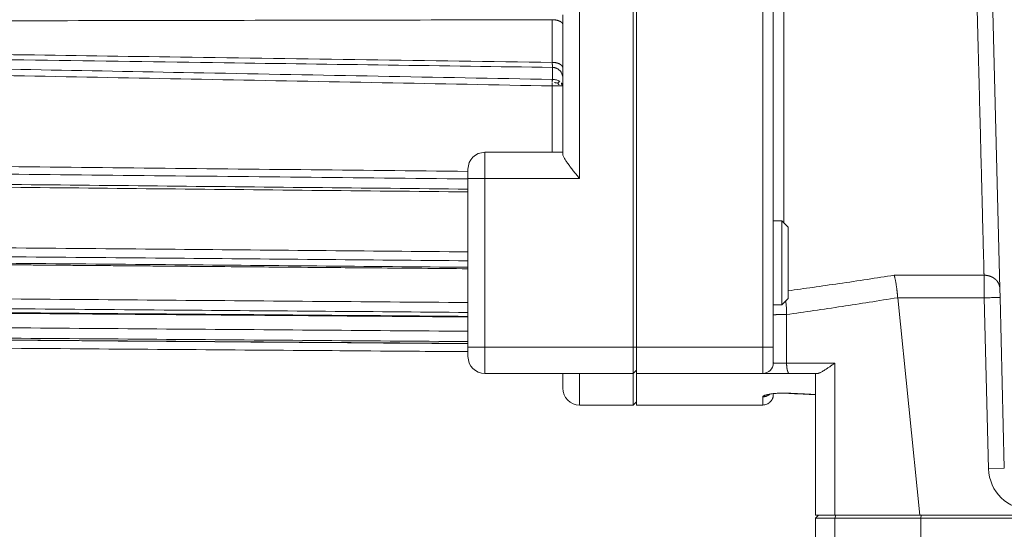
# Model space of a CAD drawing. Header units: metres. Extents: x 6538042 to 13082743, y 6022817 to 12049805.
# Tile 59 of 92: x 6539628.08 to 6539629.114, y 6024206.827 to 6024207.362. Entities that reach past the tile are written whole.
import ezdxf

# ---------------------------------------------------------------- set-up
doc = ezdxf.new("R2010")
doc.units = ezdxf.units.M
doc.header["$MEASUREMENT"] = 0
doc.linetypes.add('DOT_CENTER', pattern=[14, 12, -1, 0, -1])
doc.layers.get('0').update_dxf_attribs({"linetype": 'CONTINUOUS', "lineweight": 18})
doc.layers.add('1', color=7, linetype='CONTINUOUS')
doc.layers.add('d-komora zawory', color=7, linetype='CONTINUOUS', lineweight=13)

# ---------------------------------------------------------------- blocks, each defined once
blk = doc.blocks.new('D137B6R1_2', base_point=(93.65, 238.544))
at = {"color": 7, "linetype": 'Continuous'}
blk.add_circle((99.65, 244.544), 6, dxfattribs=at)
at = {"layer": '1', "color": 2, "linetype": 'DOT_CENTER'}
for p, q in [((99.65, 251.744), (99.65, 237.344)), ((106.85, 244.544), (92.45, 244.544))]:
    blk.add_line(p, q, dxfattribs=at)
blk = doc.blocks.new('Cover_Signaling_Device__43', base_point=(92.65, 237.544))
blk.add_blockref('D137B6R1_2', (93.65, 238.544))
blk = doc.blocks.new('Select_Cover_Pos_Recording__44', base_point=(92.65, 237.544))
blk.add_blockref('Cover_Signaling_Device__43', (92.65, 237.544))
blk = doc.blocks.new('Schraube_M_8x22_DIN_912_4__66', base_point=(70.65, 255.496))
at = {"color": 7, "linetype": 'Continuous'}
for p, q in [((70.65, 263.496), (71.45, 263.496)), ((72.05, 262.896), (71.45, 263.496)), ((71.45, 260.702), (71.45, 263.496)), ((72.05, 262.896), (72.05, 259.496)), ((71.45, 260.702), (71.45, 259.496)), ((71.45, 259.496), (71.45, 258.089)), ((72.05, 259.496), (72.05, 256.096)), ((71.45, 255.496), (71.45, 258.089)), ((70.65, 255.496), (71.45, 255.496)), ((72.05, 256.096), (71.45, 255.496))]:
    blk.add_line(p, q, dxfattribs=at)
blk = doc.blocks.new('Schraube_M_8x22_DIN_912', base_point=(70.65, 255.496))
at = {"color": 7, "linetype": 'Continuous'}
for p, q in [((70.65, 263.496), (71.45, 263.496)), ((72.05, 262.896), (71.45, 263.496)), ((71.45, 260.702), (71.45, 263.496)), ((72.05, 262.896), (72.05, 259.496)), ((71.45, 260.702), (71.45, 259.496)), ((71.45, 259.496), (71.45, 258.089)), ((72.05, 259.496), (72.05, 256.096)), ((71.45, 255.496), (71.45, 258.089)), ((70.65, 255.496), (71.45, 255.496)), ((72.05, 256.096), (71.45, 255.496))]:
    blk.add_line(p, q, dxfattribs=at)
blk = doc.blocks.new('Motor_BG1__72', base_point=(-85.65, 245.994))
at = {"color": 2, "linetype": 'Continuous'}
for p, q in [((52.25, 289.784), (52.25, 267.494)), ((49.662, 278.062), (49.662, 276.917)), ((49.65, 269.994), (49.65, 276.3)), ((43.25, 267.494), (43.25, 269.994)), ((41.65, 267.494), (43.25, 267.494)), ((43.25, 267.494), (43.25, 251.494)), ((52.25, 267.494), (43.25, 267.494)), ((41.65, 251.494), (43.25, 251.494)), ((57.35, 251.494), (43.25, 251.494)), ((43.25, 248.994), (43.25, 251.494)), ((57.35, 251.494), (57.65, 251.494)), ((52.25, 248.994), (52.25, 245.994))]:
    blk.add_line(p, q, dxfattribs=at)
at = {"color": 7, "linetype": 'Continuous'}
for p, q in [((57.35, 251.494), (57.35, 289.784)), ((57.65, 253.994), (57.65, 289.784)), ((50.65, 283.041), (50.65, 282.131)), ((50.65, 282.131), (50.65, 278.011)), ((50.65, 278.011), (50.65, 277.062)), ((50.65, 277.062), (50.65, 276.3)), ((50.65, 276.3), (50.65, 269.994)), ((49.65, 269.994), (43.25, 269.994)), ((50.65, 269.994), (49.65, 269.994)), ((50.65, 269.994), (50.65, 269.826)), ((41.65, 268.185), (41.65, 268.394)), ((41.65, 267.494), (41.65, 268.185)), ((41.65, 267.494), (41.65, 254.359)), ((41.65, 254.359), (41.65, 251.494)), ((57.65, 251.494), (57.65, 253.994)), ((-84.357, 251.986), (41.65, 251.06)), ((41.65, 250.594), (41.65, 251.494)), ((57.35, 248.994), (57.35, 251.494)), ((57.65, 249.294), (57.65, 251.494)), ((52.25, 248.994), (43.25, 248.994)), ((50.65, 248.994), (50.65, 247.594)), ((57.35, 248.994), (52.25, 248.994)), ((57.65, 249.294), (57.35, 248.994)), ((57.35, 248.994), (57.35, 245.994)), ((57.65, 249.294), (57.65, 248.994)), ((57.65, 248.994), (57.65, 246.294)), ((52.25, 245.994), (57.35, 245.994)), ((57.65, 246.294), (57.35, 245.994))]:
    blk.add_line(p, q, dxfattribs=at)
for centre, start, end in [((43.25, 268.394), 90, 180), ((43.25, 250.594), 180, 270), ((52.25, 247.594), 180, 270)]:
    blk.add_arc(centre, 1.6, start, end, dxfattribs=at)
at = {"color": 2, "linetype": 'Continuous'}
for points in [[(-84.357, 282.341), (-52.723, 282.397), (-17.35, 282.46), (16.193, 282.522), (49.657, 282.586)], [(49.657, 282.586), (49.657, 282.524), (49.657, 282.461), (49.657, 281.494), (49.657, 280.536), (49.657, 279.59), (49.657, 278.655), (49.657, 278.596), (49.657, 278.536)], [(50.65, 282.131), (50.65, 282.136), (50.65, 282.141), (50.648, 282.16), (50.644, 282.18), (50.639, 282.199), (50.631, 282.219), (50.621, 282.238), (50.61, 282.258), (50.596, 282.278), (50.58, 282.297), (50.561, 282.318), (50.539, 282.339), (50.515, 282.359), (50.488, 282.379), (50.459, 282.398), (50.428, 282.416), (50.395, 282.434), (50.36, 282.451), (50.322, 282.467), (50.284, 282.483), (50.243, 282.497), (50.201, 282.51), (50.158, 282.523), (50.114, 282.534), (50.069, 282.544), (50.023, 282.553), (49.977, 282.561), (49.931, 282.567), (49.885, 282.573), (49.838, 282.578), (49.792, 282.581), (49.747, 282.584), (49.702, 282.585), (49.657, 282.586)], [(-84.357, 280.483), (-49.547, 279.968), (-17.35, 279.498), (14.335, 279.04), (49.657, 278.536)], [(49.662, 276.917), (16.564, 277.537), (-14.344, 278.123), (-44.636, 278.704), (-78.35, 279.359)], [(49.65, 276.3), (17.345, 276.912), (-14.35, 277.52), (-44.642, 278.108), (-78.35, 278.772)], [(49.657, 278.536), (49.658, 278.51), (49.658, 278.483), (49.658, 278.47), (49.658, 278.457), (49.658, 278.457), (49.658, 278.456)], [(50.65, 278.011), (50.649, 278.034), (50.646, 278.058), (50.641, 278.082), (50.633, 278.106), (50.624, 278.13), (50.612, 278.155), (50.597, 278.179), (50.58, 278.203), (50.561, 278.228), (50.539, 278.251), (50.515, 278.274), (50.488, 278.297), (50.459, 278.319), (50.428, 278.341), (50.395, 278.361), (50.36, 278.381), (50.322, 278.4), (50.284, 278.417), (50.243, 278.434), (50.201, 278.449), (50.158, 278.463), (50.114, 278.476), (50.069, 278.488), (50.023, 278.498), (49.977, 278.507), (49.931, 278.515), (49.885, 278.522), (49.838, 278.527), (49.792, 278.531), (49.747, 278.534), (49.702, 278.536), (49.657, 278.536)], [(49.658, 278.456), (49.659, 278.406), (49.66, 278.354), (49.662, 278.221), (49.663, 278.138), (49.663, 278.1), (49.664, 278.062)], [(49.662, 276.917), (49.659, 276.855), (49.656, 276.779), (49.654, 276.698), (49.652, 276.626)], [(50.361, 276.733), (50.041, 276.868), (49.662, 276.917)], [(49.652, 276.626), (49.651, 276.54), (49.65, 276.464), (49.65, 276.388), (49.65, 276.3)], [(49.65, 276.3), (49.845, 276.3), (50.033, 276.3), (50.205, 276.3), (50.357, 276.3)], [(50.167, 276.576), (49.926, 276.612), (49.652, 276.626)], [(50.167, 276.576), (50.274, 276.656), (50.361, 276.733)], [(50.167, 276.576), (50.271, 276.447), (50.357, 276.3)], [(50.357, 276.3), (50.481, 276.3), (50.574, 276.3), (50.612, 276.3), (50.65, 276.3)], [(50.65, 276.3), (50.575, 276.534), (50.361, 276.733)], [(41.65, 268.185), (9.902, 268.511), (-21.846, 268.839), (-53.098, 269.162), (-84.35, 269.487)], [(41.65, 267.468), (9.898, 267.797), (-21.853, 268.127), (-53.105, 268.454), (-84.357, 268.782)], [(-84.357, 267.785), (-50.846, 267.441), (-17.335, 267.1), (12.157, 266.8), (41.65, 266.502)], [(41.65, 260.543), (12.925, 260.791), (-17.35, 261.054), (-53.813, 261.37), (-84.35, 261.635)], [(41.65, 259.692), (12.928, 259.942), (-17.35, 260.205), (-53.824, 260.523), (-84.357, 260.79)], [(41.65, 259.078), (12.906, 259.325), (-17.35, 259.585), (-53.767, 259.898), (-84.357, 260.162)], [(41.65, 255.726), (12.085, 255.958), (-17.35, 256.19), (-53.457, 256.474), (-84.35, 256.717)], [(41.65, 254.79), (12.791, 255.018), (-17.35, 255.255), (-53.48, 255.54), (-84.357, 255.784)], [(41.65, 254.417), (12.085, 254.648), (-17.35, 254.879), (-53.452, 255.161), (-84.357, 255.404)], [(-84.35, 253.941), (-53.287, 253.709), (-17.35, 253.44), (12.091, 253.22), (41.65, 252.999)], [(-84.357, 252.959), (-53.368, 252.727), (-17.35, 252.457), (12.091, 252.237), (41.65, 252.016)], [(41.65, 251.838), (12.067, 252.058), (-17.35, 252.278), (-52.933, 252.543), (-84.357, 252.778)], [(-84.357, 251.989), (-50.854, 251.742), (-17.35, 251.496), (12.15, 251.279), (41.65, 251.062)]]:
    blk.add_spline(points, degree=3, dxfattribs=at)
at = {"color": 7, "linetype": 'Continuous'}
for points in [[(49.664, 278.062), (18.498, 278.5), (-17.344, 279.011), (-45.609, 279.418), (-78.35, 279.895)], [(50.65, 277.062), (50.631, 277.255), (50.575, 277.441), (50.484, 277.613), (50.362, 277.764), (50.284, 277.835), (50.213, 277.888), (50.137, 277.935), (50.042, 277.981), (49.951, 278.015), (49.857, 278.04), (49.761, 278.055), (49.664, 278.062)], [(52.25, 267.494), (51.979, 267.833), (51.715, 268.165), (51.454, 268.501), (51.219, 268.814), (50.994, 269.129), (50.822, 269.396), (50.692, 269.651), (50.65, 269.826)], [(41.65, 266.235), (12.012, 266.533), (-17.337, 266.828), (-50.858, 267.167), (-84.335, 267.507)], [(16.167, 259.158), (13.876, 259.177), (11.705, 259.196), (9.649, 259.213), (7.703, 259.23), (5.86, 259.246), (4.116, 259.261), (2.465, 259.275), (0.902, 259.288), (-0.578, 259.301), (-4.765, 259.337), (-8.951, 259.372), (-11.044, 259.39), (-13.138, 259.408), (-14.184, 259.417), (-15.231, 259.426), (-15.614, 259.429), (-15.942, 259.432), (-16.277, 259.435), (-16.68, 259.438), (-17.033, 259.441), (-17.324, 259.444), (-17.509, 259.445), (-17.633, 259.447), (-17.733, 259.447), (-17.847, 259.448), (-17.981, 259.45), (-18.141, 259.451), (-18.371, 259.453), (-18.539, 259.454), (-18.697, 259.456), (-18.894, 259.457), (-19.156, 259.46), (-19.417, 259.462), (-19.753, 259.465), (-20.087, 259.468), (-20.464, 259.471), (-20.987, 259.475), (-21.51, 259.48), (-23.604, 259.498), (-25.697, 259.516), (-29.884, 259.551), (-34.07, 259.587), (-35.97, 259.604), (-37.764, 259.619), (-39.473, 259.634), (-41.118, 259.648), (-42.72, 259.661), (-44.3, 259.675), (-45.878, 259.688), (-47.476, 259.702), (-49.115, 259.716), (-50.815, 259.731)], [(41.65, 258.94), (37.281, 258.977), (32.913, 259.015), (29.582, 259.043), (24.54, 259.086), (20.952, 259.117), (16.167, 259.158)], [(41.65, 254.359), (37.167, 254.394), (32.822, 254.428), (28.581, 254.461), (24.412, 254.494), (20.282, 254.526), (16.16, 254.558), (13.605, 254.578), (11.183, 254.597), (8.893, 254.615), (6.736, 254.632), (4.709, 254.648), (2.814, 254.662), (1.048, 254.676), (-0.589, 254.689), (-4.777, 254.722), (-8.964, 254.754), (-11.058, 254.771), (-13.151, 254.787), (-14.198, 254.795), (-15.245, 254.803), (-15.768, 254.807), (-16.292, 254.812), (-16.815, 254.816), (-17.339, 254.82), (-17.469, 254.821), (-17.6, 254.822), (-17.737, 254.823), (-17.862, 254.824), (-17.989, 254.825), (-18.148, 254.826), (-18.385, 254.828), (-18.647, 254.83), (-18.909, 254.832), (-19.17, 254.834), (-19.432, 254.836), (-19.769, 254.839), (-20.101, 254.841), (-20.479, 254.844), (-21.002, 254.848), (-21.526, 254.852), (-23.62, 254.869), (-25.713, 254.885), (-29.901, 254.918), (-34.088, 254.951), (-35.936, 254.965), (-37.648, 254.978), (-39.24, 254.991), (-40.728, 255.003), (-42.129, 255.013), (-43.458, 255.024), (-44.732, 255.034), (-45.967, 255.043), (-47.179, 255.053), (-48.383, 255.062), (-49.597, 255.072), (-50.837, 255.082), (-52.922, 255.098), (-54.86, 255.113), (-56.663, 255.127), (-58.342, 255.14), (-59.908, 255.152), (-61.373, 255.164), (-62.749, 255.175), (-64.047, 255.185), (-65.278, 255.194), (-66.454, 255.204), (-67.586, 255.213), (-71.773, 255.245), (-75.96, 255.278), (-80.138, 255.311), (-84.335, 255.343)], [(41.65, 251.824), (4.988, 252.098), (-17.348, 252.264), (-32.15, 252.375), (-50.851, 252.514), (-67.602, 252.639), (-84.354, 252.764)]]:
    blk.add_spline(points, degree=3, dxfattribs=at)
blk = doc.blocks.new('Flange_F10__75', base_point=(74.65, 207.544))
at = {"color": 7, "linetype": 'Continuous'}
for p, q in [((74.95, 235.544), (74.65, 235.244)), ((74.65, 235.244), (74.65, 225.544)), ((76.503, 235.244), (74.65, 235.244)), ((74.955, 235.544), (74.95, 235.544)), ((76.3, 235.544), (74.955, 235.544)), ((76.403, 235.544), (76.3, 235.544)), ((76.503, 235.544), (76.403, 235.544)), ((76.581, 235.544), (76.503, 235.544)), ((84.65, 235.244), (76.503, 235.244)), ((81.463, 235.544), (76.581, 235.544)), ((83.005, 235.544), (81.463, 235.544)), ((84.549, 235.544), (83.005, 235.544)), ((84.65, 235.544), (84.549, 235.544)), ((84.689, 235.544), (84.65, 235.544)), ((131.134, 235.244), (84.65, 235.244)), ((84.65, 235.244), (84.65, 225.544)), ((84.95, 235.544), (84.689, 235.544)), ((131.134, 235.544), (84.95, 235.544))]:
    blk.add_line(p, q, dxfattribs=at)
at = {"color": 2, "linetype": 'Continuous'}
for p, q in [((76.503, 235.244), (76.581, 235.544)), ((76.503, 235.244), (76.503, 225.544)), ((84.65, 235.244), (84.689, 235.544))]:
    blk.add_line(p, q, dxfattribs=at)
blk = doc.blocks.new('Gear_Housing__76', base_point=(57.65, 235.544))
at = {"color": 2, "linetype": 'Continuous'}
for p, q in [((71.65, 263.296), (71.65, 354.691)), ((69.65, 251.494), (69.65, 289.784)), ((90.662, 258.32), (82.129, 258.32)), ((90.684, 256.173), (82.462, 256.173)), ((91.09, 239.944), (90.684, 256.173)), ((71.909, 249.967), (71.909, 254.584)), ((57.65, 251.494), (69.65, 251.494)), ((69.65, 251.494), (69.65, 248.994)), ((70.65, 251.494), (69.65, 251.494)), ((76.503, 249.967), (71.909, 249.967)), ((76.503, 235.544), (76.503, 249.967)), ((91.09, 239.944), (92.589, 239.981))]:
    blk.add_line(p, q, dxfattribs=at)
at = {"color": 7, "linetype": 'Continuous'}
for p, q in [((92.162, 257.069), (91.15, 297.544)), ((70.65, 254.558), (70.65, 289.941)), ((57.65, 253.994), (57.65, 289.784)), ((71.45, 260.702), (71.45, 263.496)), ((72.05, 262.896), (72.05, 259.496)), ((72.05, 259.496), (72.05, 256.096)), ((71.45, 255.496), (71.45, 258.089)), ((92.183, 256.211), (92.162, 257.069)), ((82.462, 256.173), (84.549, 235.544)), ((92.589, 239.981), (92.183, 256.211)), ((70.65, 251.494), (70.65, 254.558)), ((57.65, 251.494), (57.65, 253.994)), ((57.65, 249.294), (57.65, 251.494)), ((70.65, 251.494), (70.65, 249.994)), ((57.65, 249.294), (57.65, 248.994)), ((57.65, 248.994), (69.65, 248.994)), ((57.65, 248.994), (57.65, 246.294)), ((69.65, 248.994), (72.167, 248.994)), ((74.65, 248.994), (72.167, 248.994)), ((74.65, 248.994), (74.842, 248.994)), ((74.65, 235.544), (74.65, 248.994)), ((70.65, 247.054), (70.65, 246.994)), ((57.65, 246.294), (57.65, 245.994)), ((57.65, 245.994), (69.65, 245.994)), ((74.65, 235.544), (74.95, 235.544)), ((74.955, 235.544), (74.95, 235.544)), ((76.3, 235.544), (74.955, 235.544)), ((76.403, 235.544), (76.3, 235.544)), ((76.503, 235.544), (76.403, 235.544)), ((76.581, 235.544), (76.503, 235.544)), ((81.463, 235.544), (76.581, 235.544)), ((83.005, 235.544), (81.463, 235.544)), ((84.549, 235.544), (83.005, 235.544)), ((84.65, 235.544), (84.549, 235.544)), ((84.689, 235.544), (84.65, 235.544)), ((84.95, 235.544), (84.689, 235.544)), ((131.134, 235.544), (84.95, 235.544))]:
    blk.add_line(p, q, dxfattribs=at)
blk.add_arc((69.65, 249.994), 1, 270, 360, dxfattribs=at)
at = {"color": 2, "linetype": 'Continuous'}
blk.add_arc((95.088, 240.044), 4, 181.4321, 270, dxfattribs=at)
for points in [[(90.662, 258.32), (90.66, 258.399), (90.658, 258.478), (90.609, 260.417), (90.554, 262.531), (90.496, 264.816), (90.433, 267.265), (90.365, 269.924), (90.293, 272.73), (90.217, 275.675), (90.139, 278.75), (90.057, 281.94), (89.972, 285.233), (89.886, 288.617), (89.797, 292.079), (89.728, 294.768), (89.658, 297.487), (89.656, 297.569), (89.654, 297.653), (89.652, 297.739), (89.65, 297.824)], [(72.05, 256.841), (74.404, 257.171), (76.893, 257.529), (79.596, 257.931), (82.129, 258.32)], [(90.662, 258.32), (90.663, 258.232), (90.664, 258.136), (90.665, 258.085), (90.665, 258.032), (90.67, 257.566), (90.675, 257.015), (90.678, 256.761), (90.681, 256.5), (90.682, 256.337), (90.684, 256.173)], [(92.162, 257.069), (92.159, 257.126), (92.153, 257.184), (92.144, 257.242), (92.132, 257.3), (92.116, 257.359), (92.097, 257.418), (92.086, 257.448), (92.074, 257.477), (92.061, 257.506), (92.047, 257.535), (92.033, 257.564), (92.017, 257.593), (92.001, 257.622), (91.984, 257.65), (91.966, 257.678), (91.947, 257.706), (91.927, 257.733), (91.906, 257.76), (91.885, 257.787), (91.862, 257.813), (91.839, 257.839), (91.815, 257.864), (91.79, 257.889), (91.765, 257.913), (91.738, 257.936), (91.711, 257.96), (91.684, 257.982), (91.655, 258.004), (91.627, 258.025), (91.597, 258.046), (91.567, 258.066), (91.536, 258.085), (91.505, 258.103), (91.473, 258.121), (91.441, 258.138), (91.409, 258.154), (91.376, 258.17), (91.343, 258.184), (91.31, 258.198), (91.276, 258.212), (91.242, 258.224), (91.208, 258.236), (91.174, 258.246), (91.139, 258.257), (91.105, 258.266), (91.07, 258.274), (91.001, 258.289), (90.932, 258.301), (90.864, 258.31), (90.796, 258.316), (90.728, 258.319), (90.662, 258.32)], [(71.909, 254.584), (71.894, 255.247), (71.834, 255.88)], [(71.909, 254.584), (74.494, 254.958), (77.188, 255.361), (79.747, 255.755), (82.46, 256.187)], [(90.684, 256.173), (90.965, 256.18), (91.236, 256.187), (91.507, 256.194), (91.744, 256.2), (91.937, 256.204), (92.078, 256.208), (92.131, 256.209), (92.183, 256.211)], [(70.65, 254.558), (70.657, 254.561), (70.676, 254.564), (70.708, 254.567), (70.753, 254.57), (70.81, 254.572), (70.877, 254.575), (70.955, 254.577), (71.041, 254.579), (71.136, 254.581), (71.237, 254.582), (71.344, 254.584), (71.455, 254.584), (71.568, 254.585), (71.683, 254.585), (71.797, 254.585), (71.909, 254.584)], [(70.65, 249.994), (70.652, 249.992), (70.656, 249.991), (70.663, 249.989), (70.671, 249.988), (70.681, 249.987), (70.699, 249.985), (70.719, 249.984), (70.744, 249.982), (70.772, 249.981), (70.803, 249.979), (70.838, 249.978), (70.875, 249.976), (70.916, 249.975), (70.959, 249.974), (71.005, 249.973), (71.054, 249.972), (71.105, 249.971), (71.176, 249.97), (71.25, 249.969), (71.327, 249.968), (71.406, 249.967), (71.486, 249.967), (71.568, 249.967), (71.685, 249.966), (71.8, 249.967), (71.855, 249.967), (71.909, 249.967)], [(71.909, 249.967), (71.909, 249.923), (71.91, 249.879), (71.912, 249.834), (71.914, 249.788), (71.917, 249.743), (71.92, 249.697), (71.924, 249.652), (71.929, 249.607), (71.934, 249.562), (71.94, 249.518), (71.946, 249.474), (71.953, 249.432), (71.961, 249.391), (71.969, 249.352), (71.978, 249.314), (71.987, 249.277), (71.997, 249.243), (72.007, 249.21), (72.017, 249.18), (72.028, 249.151), (72.039, 249.125), (72.05, 249.102), (72.062, 249.081), (72.074, 249.062), (72.082, 249.05), (72.09, 249.04), (72.098, 249.031), (72.106, 249.022), (72.114, 249.015), (72.122, 249.009), (72.13, 249.004), (72.138, 249), (72.153, 248.995), (72.167, 248.994)], [(69.65, 246.774), (69.665, 246.815), (69.701, 246.848), (69.765, 246.886), (69.85, 246.921), (69.962, 246.956), (70.093, 246.989), (70.265, 247.024), (70.417, 247.048), (70.629, 247.076), (70.808, 247.094), (71.002, 247.109), (71.247, 247.122), (71.486, 247.128), (71.709, 247.13), (71.914, 247.126), (72.167, 247.116)], [(70.272, 246.989), (70.237, 246.962), (70.2, 246.937), (70.163, 246.914), (70.125, 246.893), (70.086, 246.873), (70.047, 246.855), (70.007, 246.839), (69.967, 246.825), (69.927, 246.813), (69.887, 246.802), (69.846, 246.793), (69.806, 246.786), (69.767, 246.781), (69.727, 246.777), (69.688, 246.775), (69.65, 246.774)], [(72.167, 247.116), (72.161, 247.112), (72.155, 247.109), (72.149, 247.106), (72.142, 247.104), (72.136, 247.102), (72.13, 247.101), (72.123, 247.1), (72.117, 247.1)], [(74.65, 246.992), (74.049, 247.021), (73.469, 247.05), (72.763, 247.086), (72.167, 247.116)], [(69.65, 246.774), (69.65, 246.433), (69.65, 246.189), (69.65, 246.091), (69.65, 245.994)]]:
    blk.add_spline(points, degree=3, dxfattribs=at)
at = {"color": 7, "linetype": 'Continuous'}
for points in [[(82.129, 258.32), (82.131, 258.313), (82.137, 258.295), (82.144, 258.269), (82.154, 258.234), (82.167, 258.186), (82.179, 258.14), (82.204, 258.031), (82.227, 257.927), (82.259, 257.769), (82.289, 257.599), (82.319, 257.419), (82.339, 257.285), (82.357, 257.158), (82.372, 257.038), (82.386, 256.927), (82.398, 256.827), (82.408, 256.743), (82.418, 256.649), (82.428, 256.546), (82.439, 256.435), (82.45, 256.315), (82.46, 256.187)], [(82.46, 256.187), (82.461, 256.18), (82.462, 256.173)], [(76.503, 249.967), (76.248, 249.799), (76.005, 249.636), (75.767, 249.477), (75.548, 249.334), (75.391, 249.235), (75.25, 249.152), (75.113, 249.078), (74.995, 249.027), (74.912, 249.002), (74.842, 248.994)], [(70.65, 246.994), (70.645, 246.896), (70.631, 246.798), (70.604, 246.695), (70.574, 246.611), (70.536, 246.53), (70.481, 246.438), (70.428, 246.366), (70.357, 246.286), (70.278, 246.215), (70.206, 246.162), (70.129, 246.116), (70.033, 246.07), (69.845, 246.013), (69.65, 245.994)], [(72.117, 247.1), (72.096, 247.101), (72.075, 247.102), (72.056, 247.103), (72.037, 247.104), (72.02, 247.104), (72.003, 247.105), (71.988, 247.106), (71.974, 247.106), (71.961, 247.106), (71.939, 247.107), (71.918, 247.108), (71.898, 247.108), (71.879, 247.109), (71.862, 247.109), (71.845, 247.11), (71.83, 247.11), (71.816, 247.11), (71.804, 247.11), (71.697, 247.112), (71.59, 247.111), (71.482, 247.11), (71.378, 247.108), (71.273, 247.104), (71.169, 247.099), (71.145, 247.098), (71.12, 247.096), (71.093, 247.095), (71.065, 247.093), (71.036, 247.091), (71.006, 247.089), (70.974, 247.087), (70.942, 247.084), (70.909, 247.081), (70.875, 247.078), (70.842, 247.075), (70.811, 247.072), (70.781, 247.069), (70.752, 247.066), (70.725, 247.063), (70.698, 247.06), (70.674, 247.057), (70.65, 247.054), (70.628, 247.051), (70.607, 247.049), (70.588, 247.046), (70.567, 247.043), (70.545, 247.04), (70.521, 247.036), (70.497, 247.032), (70.472, 247.028), (70.447, 247.024), (70.421, 247.02), (70.395, 247.015), (70.373, 247.011), (70.354, 247.007), (70.335, 247.003), (70.319, 246.999), (70.303, 246.996), (70.289, 246.993), (70.277, 246.99), (70.262, 246.986), (70.248, 246.983), (70.236, 246.979), (70.226, 246.977), (70.216, 246.974), (70.208, 246.972), (70.202, 246.969), (70.196, 246.968), (70.191, 246.966), (70.187, 246.965), (70.186, 246.964), (70.184, 246.964), (70.183, 246.963), (70.183, 246.963)], [(74.65, 246.975), (74.041, 247.004), (73.482, 247.031), (72.676, 247.072), (72.117, 247.1)], [(72.117, 247.1), (72.117, 247.1), (72.117, 247.1)]]:
    blk.add_spline(points, degree=3, dxfattribs=at)
blk = doc.blocks.new('Actuator_Size_1__77', base_point=(-85.65, 207.544))
for name, p in [('Flange_F10__75', (74.65, 207.544)), ('Motor_BG1__72', (-85.65, 245.994)), ('Gear_Housing__76', (57.65, 235.544)), ('Schraube_M_8x22_DIN_912_4__66', (70.65, 255.496)), ('Schraube_M_8x22_DIN_912', (70.65, 255.496))]:
    blk.add_blockref(name, p)
blk = doc.blocks.new('1 zawór')
at = {"xscale": 0.01658879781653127, "yscale": 0.01658879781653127, "zscale": 0.01658879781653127}
for name, p in [('Actuator_Size_1__77', (5474688.3774, 5917662.5045)), ('Select_Cover_Pos_Recording__44', (5474691.3352, 5917663.0021))]:
    blk.add_blockref(name, p, dxfattribs=at)

msp = doc.modelspace()

# ---------------------------------------------------------------- block references
at = {"layer": 'd-komora zawory', "xscale": 0.666666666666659, "yscale": 0.666666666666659, "zscale": 0.666666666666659}
msp.add_blockref('1 zawór', (2889834.89156, 2079098.19583), dxfattribs=at)

doc.saveas('drawing.dxf')
